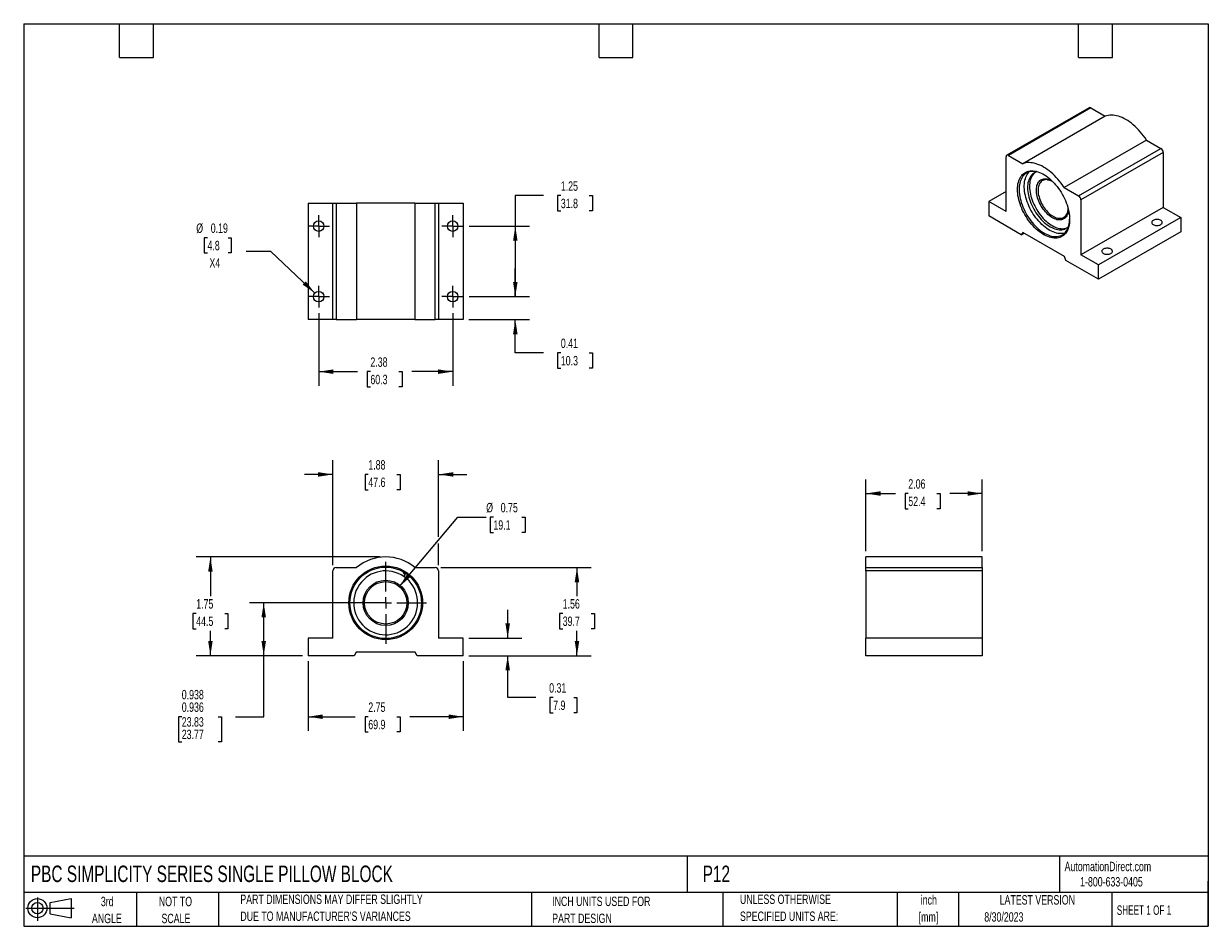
# Model space of a CAD drawing. Header units: inches. Extents: x 0.5 to 21.5, y 0.5 to 16.5.
import ezdxf

# ---------------------------------------------------------------- set-up
doc = ezdxf.new("R2010")
doc.units = ezdxf.units.IN
doc.header["$LTSCALE"] = 2
doc.header["$MEASUREMENT"] = 0
doc.linetypes.add('CENTERX2', pattern=[0.8, 0.5, -0.1, 0.1, -0.1])
doc.layers.add('CENTER', color=40, linetype='CENTERX2')
doc.layers.add('SLD-DEFPOINTS', color=7, linetype='Continuous')
doc.layers.add('DIMENSIONS', color=140, linetype='Continuous', lineweight=25)
doc.layers.add('TEXT', color=140, linetype='Continuous', lineweight=25)
doc.styles.add('SLDTEXTSTYLE0', font='TXT', dxfattribs={"width": 0.7})
doc.styles.add('SLDTEXTSTYLE1', font='TXT', dxfattribs={"width": 0.65})
doc.dimstyles.new('SLDDIMSTYLE0', dxfattribs={"dimtxt": 0.169922, "dimasz": 0.26, "dimexe": 0, "dimexo": 0.0625, "dimgap": 0.04248, "dimtad": 0, "dimtih": 1, "dimtoh": 1, "dimrnd": 1e-09, "dimdsep": 46, "dimtxsty": 'SLDTEXTSTYLE0', "dimsah": 1, "dimcen": 0.09, "dimadec": 0, "dimazin": 2, "dimtfac": 1, "dimtmove": 0, "dimatfit": 0, "dimfxl": 0, "dimfrac": 2, "dimtolj": 1, "dimtzin": 12, "dimarcsym": 0})
doc.dimstyles.new('SLDDIMSTYLE1', dxfattribs={"dimtxt": 0.169922, "dimasz": 0.26, "dimexe": 0, "dimexo": 0.0625, "dimgap": 0.04248, "dimtad": 0, "dimtih": 1, "dimtoh": 1, "dimrnd": 1e-09, "dimzin": 12, "dimdsep": 46, "dimtxsty": 'SLDTEXTSTYLE0', "dimsah": 1, "dimcen": 0.09, "dimadec": 0, "dimazin": 3, "dimtfac": 1, "dimtofl": 0, "dimtmove": 0, "dimatfit": 3, "dimfxl": 0, "dimfrac": 2, "dimtolj": 1, "dimtzin": 12, "dimarcsym": 0})
doc.dimstyles.new('SLDDIMSTYLE2', dxfattribs={"dimtxt": 0.169922, "dimasz": 0.26, "dimexe": 0, "dimexo": 0.0625, "dimgap": 0.04248, "dimtad": 0, "dimtih": 1, "dimtoh": 1, "dimrnd": 1e-09, "dimdsep": 46, "dimtxsty": 'SLDTEXTSTYLE0', "dimsah": 1, "dimcen": 0, "dimadec": 0, "dimazin": 2, "dimtfac": 1, "dimtofl": 0, "dimtmove": 0, "dimatfit": 3, "dimfxl": 0, "dimfrac": 2, "dimtolj": 1, "dimtzin": 12, "dimarcsym": 0})
doc.dimstyles.new('SLDDIMSTYLE3', dxfattribs={"dimtxt": 0.169922, "dimasz": 0.26, "dimexe": 0, "dimexo": 0.0625, "dimgap": 0.04248, "dimtad": 0, "dimtih": 1, "dimtoh": 1, "dimrnd": 1e-09, "dimzin": 12, "dimdsep": 46, "dimtxsty": 'SLDTEXTSTYLE0', "dimsah": 1, "dimcen": 0.09, "dimadec": 0, "dimazin": 3, "dimtfac": 1, "dimtmove": 0, "dimatfit": 0, "dimfxl": 0, "dimfrac": 2, "dimtolj": 1, "dimtzin": 12, "dimarcsym": 0})
doc.dimstyles.new('SLDDIMSTYLE4', dxfattribs={"dimtxt": 0.169922, "dimasz": 0.26, "dimexe": 0, "dimexo": 0.0625, "dimgap": 0.04248, "dimtad": 0, "dimtih": 1, "dimtoh": 1, "dimdec": 3, "dimrnd": 1e-09, "dimdsep": 46, "dimtxsty": 'SLDTEXTSTYLE0', "dimsah": 1, "dimcen": 0.09, "dimadec": 0, "dimazin": 2, "dimlim": 1, "dimtp": 0.001, "dimtm": 0.001, "dimtfac": 1, "dimtdec": 3, "dimtofl": 0, "dimtmove": 0, "dimatfit": 3, "dimfxl": 0, "dimfrac": 2, "dimtolj": 1, "dimtzin": 12, "dimarcsym": 0})
doc.dimstyles.new('SLDDIMSTYLE5', dxfattribs={"dimtxt": 0.169922, "dimasz": 0.26, "dimexe": 0, "dimexo": 0.0625, "dimgap": 0.04248, "dimtad": 0, "dimtih": 1, "dimtoh": 1, "dimrnd": 1e-09, "dimdsep": 46, "dimtxsty": 'SLDTEXTSTYLE0', "dimsah": 1, "dimcen": 0, "dimadec": 0, "dimazin": 2, "dimtfac": 1, "dimtofl": 0, "dimtmove": 0, "dimatfit": 3, "dimfxl": 0, "dimfrac": 2, "dimtolj": 1, "dimtzin": 12, "dimarcsym": 0})

# ---------------------------------------------------------------- blocks, each defined once
blk = doc.blocks.new('Block11')
at = {"color": 7, "linetype": 'Continuous', "lineweight": 18}
for p, q in [((0, 0.227), (0.856, 0.227)), ((0.204, 0.418), (0.204, 0)), ((0.431, 0.328), (0.801, 0.396)), ((0.431, 0.126), (0.431, 0.328)), ((0.801, 0.396), (0.801, 0.058)), ((0.431, 0.126), (0.801, 0.058))]:
    blk.add_line(p, q, dxfattribs=at)
for radius in [0.169, 0.101]:
    blk.add_circle((0.204, 0.227), radius, dxfattribs=at)
blk = doc.blocks.new('Block12')
at = {"layer": 'SLD-DEFPOINTS'}
blk.add_blockref('Block11', (0, 0), dxfattribs=at)
blk = doc.blocks.new('SW_NOTE_0')
at = {"layer": 'TEXT', "color": 0, "char_height": 0.1667, "attachment_point": 2, "style": 'SLDTEXTSTYLE0'}
for s, insert in [('inch', (0.25, 0.215)), ('[mm]', (0.244, -0.086))]:
    blk.add_mtext(s, dxfattribs=dict(at, insert=insert))
blk = doc.blocks.new('SW_NOTE_0_1')
at = {"layer": 'TEXT', "color": 0, "char_height": 0.16667, "attachment_point": 1, "style": 'SLDTEXTSTYLE0'}
for s, insert in [('UNLESS OTHERWISE', (0, 0.215)), ('SPECIFIED UNITS ARE:', (0, -0.086))]:
    blk.add_mtext(s, dxfattribs=dict(at, insert=insert))
blk = doc.blocks.new('SW_NOTE_0_2')
at = {"layer": 'TEXT', "color": 0, "char_height": 0.16667, "attachment_point": 1, "style": 'SLDTEXTSTYLE0'}
for s, insert in [('PART DIMENSIONS MAY DIFFER SLIGHTLY', (0, 0.215)), ("DUE TO MANUFACTURER'S VARIANCES", (0, -0.086))]:
    blk.add_mtext(s, dxfattribs=dict(at, insert=insert))
blk = doc.blocks.new('SW_NOTE_0_3')
at = {"layer": 'TEXT', "color": 0, "char_height": 0.1667, "attachment_point": 2, "style": 'SLDTEXTSTYLE0'}
for s, insert in [('NOT TO', (0.414, 0.215)), ('SCALE', (0.422, -0.086))]:
    blk.add_mtext(s, dxfattribs=dict(at, insert=insert))
blk = doc.blocks.new('SW_NOTE_0_4')
at = {"layer": 'TEXT', "color": 0, "char_height": 0.1667, "attachment_point": 2, "style": 'SLDTEXTSTYLE0'}
for s, insert in [('3rd', (0.182, 0.215)), ('ANGLE', (0.175, -0.086))]:
    blk.add_mtext(s, dxfattribs=dict(at, insert=insert))
blk = doc.blocks.new('SW_NOTE_0_5')
at = {"layer": 'TEXT', "color": 0, "char_height": 0.16667, "attachment_point": 1, "style": 'SLDTEXTSTYLE0'}
for s, insert in [('INCH UNITS USED FOR', (0, 0.215)), ('PART DESIGN', (0, -0.086))]:
    blk.add_mtext(s, dxfattribs=dict(at, insert=insert))
blk = doc.blocks.new('_D')
at = {"layer": 'DIMENSIONS'}
for p, q in [((9.08, 5.609), (9.08, 6.109)), ((8.392, 5.609), (9.33, 5.609)), ((8.392, 5.297), (9.33, 5.297)), ((9.08, 4.556), (9.08, 5.297)), ((9.58, 4.556), (9.08, 4.556)), ((9.886, 4.556), (9.829, 4.556)), ((9.829, 4.556), (9.829, 4.286)), ((10.25, 4.556), (10.307, 4.556)), ((10.307, 4.556), (10.307, 4.286)), ((9.829, 4.286), (9.886, 4.286)), ((10.307, 4.286), (10.25, 4.286))]:
    blk.add_line(p, q, dxfattribs=at)
for points in [[(9.08, 5.609), (9.12, 5.869), (9.04, 5.869)], [(9.08, 5.297), (9.04, 5.037), (9.12, 5.037)]]:
    blk.add_solid(points, dxfattribs=at)
at = {"layer": 'DIMENSIONS', "char_height": 0.1667, "attachment_point": 1, "style": 'SLDTEXTSTYLE0'}
for s, insert in [('0.31', (9.815, 4.809)), ('7.9', (9.886, 4.501))]:
    blk.add_mtext(s, dxfattribs=dict(at, insert=insert))
blk = doc.blocks.new('_D_1')
at = {"layer": 'DIMENSIONS'}
for p, q in [((7.895, 6.86), (10.558, 6.86)), ((10.308, 6.86), (10.308, 6.355)), ((10.055, 6.046), (9.998, 6.046)), ((9.998, 6.046), (9.998, 5.776)), ((10.56, 6.046), (10.617, 6.046)), ((10.617, 6.046), (10.617, 5.776)), ((9.998, 5.776), (10.055, 5.776)), ((10.308, 5.297), (10.308, 5.738)), ((10.617, 5.776), (10.56, 5.776)), ((8.392, 5.297), (10.558, 5.297))]:
    blk.add_line(p, q, dxfattribs=at)
for points in [[(10.308, 6.86), (10.268, 6.6), (10.348, 6.6)], [(10.308, 5.297), (10.348, 5.557), (10.268, 5.557)]]:
    blk.add_solid(points, dxfattribs=at)
at = {"layer": 'DIMENSIONS', "char_height": 0.1667, "attachment_point": 1, "style": 'SLDTEXTSTYLE0'}
for s, insert in [('1.56', (10.055, 6.299)), ('39.7', (10.055, 5.991))]:
    blk.add_mtext(s, dxfattribs=dict(at, insert=insert))
blk = doc.blocks.new('_D_2')
at = {"layer": 'DIMENSIONS'}
for p, q in [((7.16, 6.521), (8.199, 7.752)), ((8.199, 7.752), (8.699, 7.752)), ((8.827, 7.752), (8.77, 7.752)), ((8.77, 7.752), (8.77, 7.482)), ((9.332, 7.752), (9.389, 7.752)), ((9.389, 7.752), (9.389, 7.482)), ((8.77, 7.482), (8.827, 7.482)), ((9.389, 7.482), (9.332, 7.482))]:
    blk.add_line(p, q, dxfattribs=at)
blk.add_solid([(7.16, 6.521), (7.358, 6.694), (7.297, 6.745)], dxfattribs=at)
at = {"layer": 'DIMENSIONS', "char_height": 0.1667, "attachment_point": 1, "style": 'SLDTEXTSTYLE0'}
for s, insert in [('%%c', (8.699, 8.005)), ('0.75', (8.956, 8.005)), ('19.1', (8.827, 7.697))]:
    blk.add_mtext(s, dxfattribs=dict(at, insert=insert))
blk = doc.blocks.new('_D_3')
at = {"layer": 'DIMENSIONS'}
for p, q in [((5.98, 6.9), (5.98, 8.76)), ((7.855, 7.405), (7.855, 8.76)), ((5.98, 8.51), (5.48, 8.51)), ((6.609, 8.51), (6.552, 8.51)), ((6.552, 8.51), (6.552, 8.24)), ((7.114, 8.51), (7.171, 8.51)), ((7.171, 8.51), (7.171, 8.24)), ((7.855, 8.51), (8.355, 8.51)), ((6.552, 8.24), (6.609, 8.24)), ((7.171, 8.24), (7.114, 8.24)), ((7.855, 6.9), (7.855, 7.285))]:
    blk.add_line(p, q, dxfattribs=at)
for points in [[(5.98, 8.51), (5.72, 8.55), (5.72, 8.47)], [(7.855, 8.51), (8.115, 8.47), (8.115, 8.55)]]:
    blk.add_solid(points, dxfattribs=at)
at = {"layer": 'DIMENSIONS', "char_height": 0.1667, "attachment_point": 1, "style": 'SLDTEXTSTYLE0'}
for s, insert in [('1.88', (6.609, 8.763)), ('47.6', (6.609, 8.455))]:
    blk.add_mtext(s, dxfattribs=dict(at, insert=insert))
blk = doc.blocks.new('_D_4')
at = {"layer": 'DIMENSIONS'}
for p, q in [((5.542, 5.197), (5.542, 3.965)), ((8.292, 5.197), (8.292, 3.965)), ((5.542, 4.215), (6.379, 4.215)), ((6.609, 4.215), (6.552, 4.215)), ((6.552, 4.215), (6.552, 3.945)), ((7.114, 4.215), (7.171, 4.215)), ((7.171, 4.215), (7.171, 3.945)), ((8.292, 4.215), (7.344, 4.215)), ((6.552, 3.945), (6.609, 3.945)), ((7.171, 3.945), (7.114, 3.945))]:
    blk.add_line(p, q, dxfattribs=at)
for points in [[(5.542, 4.215), (5.802, 4.175), (5.802, 4.255)], [(8.292, 4.215), (8.032, 4.255), (8.032, 4.175)]]:
    blk.add_solid(points, dxfattribs=at)
at = {"layer": 'DIMENSIONS', "char_height": 0.1667, "attachment_point": 1, "style": 'SLDTEXTSTYLE0'}
for s, insert in [('2.75', (6.609, 4.468)), ('69.9', (6.609, 4.16))]:
    blk.add_mtext(s, dxfattribs=dict(at, insert=insert))
blk = doc.blocks.new('_D_5')
at = {"layer": 'DIMENSIONS'}
for p, q in [((6.817, 6.234), (4.505, 6.234)), ((4.755, 5.297), (4.755, 6.234)), ((5.442, 5.297), (4.505, 5.297)), ((4.755, 4.215), (4.755, 5.297)), ((3.302, 4.215), (3.245, 4.215)), ((3.245, 4.215), (3.245, 3.77)), ((3.949, 4.215), (4.006, 4.215)), ((4.006, 4.215), (4.006, 3.77)), ((4.255, 4.215), (4.755, 4.215)), ((3.245, 3.77), (3.302, 3.77)), ((4.006, 3.77), (3.949, 3.77))]:
    blk.add_line(p, q, dxfattribs=at)
for points in [[(4.755, 6.234), (4.715, 5.974), (4.795, 5.974)], [(4.755, 5.297), (4.795, 5.557), (4.715, 5.557)]]:
    blk.add_solid(points, dxfattribs=at)
at = {"layer": 'DIMENSIONS', "char_height": 0.1667, "attachment_point": 1, "style": 'SLDTEXTSTYLE0'}
for s, insert in [('0.938', (3.302, 4.69)), ('0.936', (3.302, 4.468)), ('23.83', (3.302, 4.207)), ('23.77', (3.302, 3.985))]:
    blk.add_mtext(s, dxfattribs=dict(at, insert=insert))
blk = doc.blocks.new('_D_6')
at = {"layer": 'DIMENSIONS'}
for p, q in [((6.817, 7.047), (3.56, 7.047)), ((3.81, 7.047), (3.81, 6.355)), ((3.558, 6.046), (3.501, 6.046)), ((3.501, 6.046), (3.501, 5.776)), ((4.063, 6.046), (4.12, 6.046)), ((4.12, 6.046), (4.12, 5.776)), ((3.501, 5.776), (3.558, 5.776)), ((3.81, 5.297), (3.81, 5.738)), ((4.12, 5.776), (4.063, 5.776)), ((5.442, 5.297), (3.56, 5.297))]:
    blk.add_line(p, q, dxfattribs=at)
for points in [[(3.81, 7.047), (3.77, 6.787), (3.85, 6.787)], [(3.81, 5.297), (3.85, 5.557), (3.77, 5.557)]]:
    blk.add_solid(points, dxfattribs=at)
at = {"layer": 'DIMENSIONS', "char_height": 0.1667, "attachment_point": 1, "style": 'SLDTEXTSTYLE0'}
for s, insert in [('1.75', (3.558, 6.299)), ('44.5', (3.558, 5.991))]:
    blk.add_mtext(s, dxfattribs=dict(at, insert=insert))
blk = doc.blocks.new('SW_CENTERMARKSYMBOL_0')
at = {"layer": 'CENTER', "color": 0}
for p, q in [((0, 0.2), (0, 0.724625)), ((-0.2, 0), (-0.724625, 0)), ((0, 0), (-0.1, 0)), ((0, 0), (0, 0.1)), ((0, 0), (0, -0.1)), ((0, 0), (0.1, 0)), ((0.2, 0), (0.724625, 0)), ((0, -0.2), (0, -0.724625))]:
    blk.add_line(p, q, dxfattribs=at)
blk = doc.blocks.new('_D_7')
at = {"layer": 'DIMENSIONS'}
for p, q in [((15.429, 7.147), (15.429, 8.422)), ((17.492, 7.147), (17.492, 8.422)), ((15.429, 8.172), (15.952, 8.172)), ((16.182, 8.172), (16.125, 8.172)), ((16.125, 8.172), (16.125, 7.902)), ((16.687, 8.172), (16.744, 8.172)), ((16.744, 8.172), (16.744, 7.902)), ((17.492, 8.172), (16.917, 8.172)), ((16.125, 7.902), (16.182, 7.902)), ((16.744, 7.902), (16.687, 7.902))]:
    blk.add_line(p, q, dxfattribs=at)
for points in [[(15.429, 8.172), (15.689, 8.132), (15.689, 8.212)], [(17.492, 8.172), (17.232, 8.212), (17.232, 8.132)]]:
    blk.add_solid(points, dxfattribs=at)
at = {"layer": 'DIMENSIONS', "char_height": 0.1667, "attachment_point": 1, "style": 'SLDTEXTSTYLE0'}
for s, insert in [('2.06', (16.182, 8.425)), ('52.4', (16.182, 8.116))]:
    blk.add_mtext(s, dxfattribs=dict(at, insert=insert))
blk = doc.blocks.new('_D_8')
at = {"layer": 'DIMENSIONS'}
for p, q in [((9.715, 13.452), (9.215, 13.452)), ((9.215, 13.452), (9.215, 12.912)), ((10.022, 13.452), (9.965, 13.452)), ((9.965, 13.452), (9.965, 13.182)), ((10.527, 13.452), (10.584, 13.452)), ((10.584, 13.452), (10.584, 13.182)), ((9.965, 13.182), (10.022, 13.182)), ((10.584, 13.182), (10.527, 13.182)), ((8.399, 12.912), (9.465, 12.912)), ((9.215, 12.912), (9.215, 11.662)), ((8.399, 11.662), (9.465, 11.662))]:
    blk.add_line(p, q, dxfattribs=at)
for points in [[(9.215, 12.912), (9.175, 12.652), (9.255, 12.652)], [(9.215, 11.662), (9.255, 11.922), (9.175, 11.922)]]:
    blk.add_solid(points, dxfattribs=at)
at = {"layer": 'DIMENSIONS', "char_height": 0.1667, "attachment_point": 1, "style": 'SLDTEXTSTYLE0'}
for s, insert in [('1.25', (10.022, 13.705)), ('31.8', (10.022, 13.397))]:
    blk.add_mtext(s, dxfattribs=dict(at, insert=insert))
blk = doc.blocks.new('_D_9')
at = {"layer": 'DIMENSIONS'}
for p, q in [((9.215, 11.662), (9.215, 12.162)), ((8.399, 11.662), (9.465, 11.662)), ((8.392, 11.255), (9.465, 11.255)), ((9.215, 10.666), (9.215, 11.255)), ((9.715, 10.666), (9.215, 10.666)), ((10.022, 10.666), (9.965, 10.666)), ((9.965, 10.666), (9.965, 10.395)), ((10.527, 10.666), (10.584, 10.666)), ((10.584, 10.666), (10.584, 10.395)), ((9.965, 10.395), (10.022, 10.395)), ((10.584, 10.395), (10.527, 10.395))]:
    blk.add_line(p, q, dxfattribs=at)
for points in [[(9.215, 11.662), (9.255, 11.922), (9.175, 11.922)], [(9.215, 11.255), (9.175, 10.995), (9.255, 10.995)]]:
    blk.add_solid(points, dxfattribs=at)
at = {"layer": 'DIMENSIONS', "char_height": 0.1667, "attachment_point": 1, "style": 'SLDTEXTSTYLE0'}
for s, insert in [('0.41', (10.022, 10.918)), ('10.3', (10.022, 10.61))]:
    blk.add_mtext(s, dxfattribs=dict(at, insert=insert))
blk = doc.blocks.new('_D_10')
at = {"layer": 'DIMENSIONS'}
for p, q in [((5.73, 11.368), (5.73, 10.082)), ((8.105, 11.368), (8.105, 10.082)), ((5.73, 10.332), (6.416, 10.332)), ((6.646, 10.332), (6.589, 10.332)), ((6.589, 10.332), (6.589, 10.062)), ((7.151, 10.332), (7.208, 10.332)), ((7.208, 10.332), (7.208, 10.062)), ((8.105, 10.332), (7.382, 10.332)), ((6.589, 10.062), (6.646, 10.062)), ((7.208, 10.062), (7.151, 10.062))]:
    blk.add_line(p, q, dxfattribs=at)
for points in [[(5.73, 10.332), (5.99, 10.292), (5.99, 10.372)], [(8.105, 10.332), (7.845, 10.372), (7.845, 10.292)]]:
    blk.add_solid(points, dxfattribs=at)
at = {"layer": 'DIMENSIONS', "char_height": 0.1667, "attachment_point": 1, "style": 'SLDTEXTSTYLE0'}
for s, insert in [('2.38', (6.646, 10.585)), ('60.3', (6.646, 10.276))]:
    blk.add_mtext(s, dxfattribs=dict(at, insert=insert))
blk = doc.blocks.new('_D_11')
at = {"layer": 'DIMENSIONS'}
for p, q in [((3.758, 12.706), (3.701, 12.706)), ((3.701, 12.706), (3.701, 12.436)), ((4.122, 12.706), (4.179, 12.706)), ((4.179, 12.706), (4.179, 12.436)), ((3.701, 12.436), (3.758, 12.436)), ((4.179, 12.436), (4.122, 12.436)), ((4.883, 12.459), (4.445, 12.459)), ((5.662, 11.726), (4.883, 12.459))]:
    blk.add_line(p, q, dxfattribs=at)
blk.add_solid([(5.662, 11.726), (5.5, 11.933), (5.445, 11.875)], dxfattribs=at)
at = {"layer": 'DIMENSIONS', "char_height": 0.1667, "attachment_point": 1, "style": 'SLDTEXTSTYLE0'}
for s, insert in [('%%c', (3.559, 12.959)), ('0.19', (3.816, 12.959)), ('4.8', (3.758, 12.651)), ('X4', (3.793, 12.343))]:
    blk.add_mtext(s, dxfattribs=dict(at, insert=insert))
blk = doc.blocks.new('SW_CENTERMARKSYMBOL_1')
at = {"layer": 'CENTER', "color": 0}
for p, q in [((-0.1, 0), (-0.19375, 0)), ((0, 0), (-0.1, 0)), ((0, 0.1), (0, 0.19375)), ((0, 0), (0, 0.1)), ((0, 0), (0, -0.1)), ((0, 0), (0.1, 0)), ((0.1, 0), (0.19375, 0)), ((0, -0.1), (0, -0.19375))]:
    blk.add_line(p, q, dxfattribs=at)
blk = doc.blocks.new('SW_CENTERMARKSYMBOL_2')
at = {"layer": 'CENTER', "color": 0}
for p, q in [((-0.1, 0), (-0.19375, 0)), ((0, 0), (-0.1, 0)), ((0, 0.1), (0, 0.19375)), ((0, 0), (0, 0.1)), ((0, 0), (0, -0.1)), ((0, 0), (0.1, 0)), ((0.1, 0), (0.19375, 0)), ((0, -0.1), (0, -0.19375))]:
    blk.add_line(p, q, dxfattribs=at)
blk = doc.blocks.new('SW_CENTERMARKSYMBOL_3')
at = {"layer": 'CENTER', "color": 0}
for p, q in [((-0.1, 0), (-0.19375, 0)), ((0, 0), (-0.1, 0)), ((0, 0.1), (0, 0.19375)), ((0, 0), (0, 0.1)), ((0, 0), (0, -0.1)), ((0, 0), (0.1, 0)), ((0.1, 0), (0.19375, 0)), ((0, -0.1), (0, -0.19375))]:
    blk.add_line(p, q, dxfattribs=at)
blk = doc.blocks.new('SW_CENTERMARKSYMBOL_4')
at = {"layer": 'CENTER', "color": 0}
for p, q in [((-0.1, 0), (-0.19375, 0)), ((0, 0), (-0.1, 0)), ((0, 0.1), (0, 0.19375)), ((0, 0), (0, 0.1)), ((0, 0), (0, -0.1)), ((0, 0), (0.1, 0)), ((0.1, 0), (0.19375, 0)), ((0, -0.1), (0, -0.19375))]:
    blk.add_line(p, q, dxfattribs=at)

msp = doc.modelspace()

# ---------------------------------------------------------------- linework, layer by layer
for p, q in [((19.3873, 15.0098), (17.9289, 14.1679)), ((19.4173, 15.0069), (17.9589, 14.165)), ((19.4173, 15.0069), (19.671, 14.8604)), ((19.671, 14.8604), (18.2126, 14.0185)), ((20.4046, 14.4369), (18.9462, 13.595)), ((19.1998, 13.4486), (20.6582, 14.2905)), ((20.4046, 14.4369), (20.6582, 14.2905)), ((17.9164, 13.168), (17.9164, 14.1405)), ((17.9589, 14.165), (18.2126, 14.0185)), ((20.7007, 14.217), (19.2423, 13.3751)), ((20.7007, 14.217), (20.7007, 13.2445)), ((17.9164, 13.5251), (17.6071, 13.3465)), ((18.9462, 13.595), (19.1998, 13.4486)), ((5.5424, 13.318), (5.5424, 11.2555)), ((5.5424, 13.318), (5.9799, 13.318)), ((5.9799, 11.2555), (5.9799, 13.318)), ((5.9799, 13.318), (6.0399, 13.318)), ((6.0399, 13.318), (6.0399, 11.2555)), ((6.0399, 13.318), (6.3986, 13.318)), ((6.3986, 13.318), (6.3986, 11.2555)), ((7.4361, 13.318), (6.3986, 13.318)), ((7.4361, 13.318), (7.4361, 11.2555)), ((7.4361, 13.318), (7.7949, 13.318)), ((7.7949, 11.2555), (7.7949, 13.318)), ((7.7949, 13.318), (7.8549, 13.318)), ((7.8549, 13.318), (7.8549, 11.2555)), ((7.8549, 13.318), (8.2924, 13.318)), ((8.2924, 13.318), (8.2924, 11.2555)), ((17.6071, 13.3465), (17.6071, 13.0918)), ((17.9164, 13.168), (17.6071, 13.3465)), ((19.2423, 13.3751), (19.2423, 12.4026)), ((20.7007, 13.2445), (19.2423, 12.4026)), ((20.7007, 13.2445), (21.01, 13.0659)), ((18.1838, 12.7589), (17.6071, 13.0918)), ((21.01, 13.0659), (19.5516, 12.224)), ((21.01, 13.0659), (21.01, 12.8111)), ((21.01, 12.8111), (19.5516, 11.9692)), ((18.2103, 12.7966), (18.1838, 12.7589)), ((18.1838, 12.7589), (18.2297, 12.7854)), ((18.9484, 12.3705), (18.2103, 12.7966)), ((19.5516, 12.224), (19.2423, 12.4026)), ((18.9749, 12.3021), (18.9484, 12.3705)), ((19.5516, 11.9692), (18.9749, 12.3021)), ((19.5516, 11.9692), (19.5516, 12.224)), ((5.9799, 11.2555), (5.5424, 11.2555)), ((6.0399, 11.2555), (5.9799, 11.2555)), ((6.0399, 11.2555), (6.3986, 11.2555)), ((7.4361, 11.2555), (6.3986, 11.2555)), ((7.4361, 11.2555), (7.7949, 11.2555)), ((7.8549, 11.2555), (7.7949, 11.2555)), ((8.2924, 11.2555), (7.8549, 11.2555)), ((17.4916, 7.0468), (15.4291, 7.0468)), ((15.4291, 6.8598), (15.4291, 7.0468)), ((17.4916, 6.8598), (17.4916, 7.0468)), ((5.9799, 5.6088), (5.9799, 6.7998)), ((6.0399, 6.8598), (6.3986, 6.8598)), ((7.2387, 6.7561), (7.2536, 6.7475)), ((7.2581, 6.7309), (7.2399, 6.6995)), ((7.2561, 6.7518), (7.2412, 6.7604)), ((7.244, 6.6966), (7.2624, 6.7284)), ((7.2593, 6.723), (7.2552, 6.7259)), ((7.4361, 6.8598), (7.7949, 6.8598)), ((7.8549, 6.7998), (7.8549, 5.6088)), ((15.4291, 6.8598), (17.4916, 6.8598)), ((15.4291, 6.7998), (15.4291, 6.8598)), ((17.4916, 6.7998), (15.4291, 6.7998)), ((15.4291, 6.7998), (15.4291, 5.6088)), ((17.4916, 6.8598), (17.4916, 6.7998)), ((17.4916, 6.7998), (17.4916, 5.6088)), ((5.5424, 5.6088), (5.5424, 5.2968)), ((5.9799, 5.6088), (5.5424, 5.6088)), ((8.2924, 5.6088), (7.8549, 5.6088)), ((8.2924, 5.2968), (8.2924, 5.6088)), ((15.4291, 5.2968), (15.4291, 5.6088)), ((17.4916, 5.6088), (15.4291, 5.6088)), ((17.4916, 5.6088), (17.4916, 5.2968)), ((6.3579, 5.2968), (5.5424, 5.2968)), ((6.3954, 5.3618), (6.3579, 5.2968)), ((7.4393, 5.3618), (6.3954, 5.3618)), ((7.4768, 5.2968), (7.4393, 5.3618)), ((8.2924, 5.2968), (7.4768, 5.2968)), ((17.4916, 5.2968), (15.4291, 5.2968))]:
    msp.add_line(p, q)
at = {"flags": 128}
for points in [[(20.4046, 14.4369), (20.3784, 14.4756), (20.3512, 14.5131), (20.3229, 14.5494), (20.2937, 14.5842), (20.2636, 14.6177), (20.2327, 14.6495), (20.2012, 14.6796), (20.1692, 14.7079), (20.1367, 14.7343), (20.1039, 14.7588), (20.0709, 14.7811), (20.0378, 14.8014), (20.0046, 14.8194), (19.9716, 14.8351), (19.9388, 14.8486), (19.9063, 14.8597), (19.8743, 14.8683), (19.8428, 14.8746), (19.812, 14.8784), (19.7819, 14.8797), (19.7526, 14.8786), (19.7243, 14.875), (19.6971, 14.8689), (19.671, 14.8604)], [(19.0415, 13.0288), (19.0405, 12.9952), (19.0377, 12.9628), (19.0329, 12.9318), (19.0263, 12.9022), (19.0179, 12.8743), (19.0077, 12.8481), (18.9957, 12.8237), (18.982, 12.8013), (18.9666, 12.7809), (18.9497, 12.7627), (18.9312, 12.7466), (18.9113, 12.7327), (18.89, 12.7212), (18.8675, 12.7121), (18.8437, 12.7053), (18.8189, 12.701), (18.7931, 12.6991), (18.7664, 12.6997), (18.7389, 12.7027), (18.7108, 12.7081), (18.6822, 12.716), (18.6531, 12.7263), (18.6237, 12.7388), (18.5942, 12.7537), (18.5645, 12.7708), (18.535, 12.7901), (18.5056, 12.8114), (18.4765, 12.8347), (18.4479, 12.8599), (18.4198, 12.887), (18.3923, 12.9156), (18.3656, 12.9459), (18.3398, 12.9776), (18.315, 13.0106), (18.2912, 13.0447), (18.2687, 13.0799), (18.2474, 13.116), (18.2275, 13.1528), (18.209, 13.1902), (18.1921, 13.2281), (18.1767, 13.2662), (18.163, 13.3044), (18.151, 13.3426), (18.1408, 13.3806), (18.1324, 13.4183), (18.1258, 13.4554), (18.1211, 13.4919), (18.1182, 13.5276), (18.1173, 13.5624), (18.1182, 13.596), (18.1211, 13.6284), (18.1258, 13.6594), (18.1324, 13.689), (18.1408, 13.7169), (18.151, 13.7431), (18.163, 13.7675), (18.1767, 13.7899), (18.1921, 13.8103), (18.209, 13.8285), (18.2275, 13.8446), (18.2474, 13.8585), (18.2687, 13.87), (18.2912, 13.8791), (18.315, 13.8859), (18.3398, 13.8902), (18.3656, 13.8921), (18.3923, 13.8915), (18.4198, 13.8885), (18.4479, 13.8831), (18.4765, 13.8752), (18.5056, 13.8649), (18.535, 13.8524), (18.5645, 13.8375), (18.5942, 13.8204), (18.6237, 13.8011), (18.6531, 13.7798), (18.6822, 13.7565), (18.7108, 13.7313), (18.7389, 13.7042), (18.7664, 13.6756), (18.7931, 13.6453), (18.8189, 13.6136), (18.8437, 13.5806), (18.8675, 13.5465), (18.89, 13.5113), (18.9113, 13.4752), (18.9312, 13.4384), (18.9497, 13.401), (18.9666, 13.3631), (18.982, 13.325), (18.9957, 13.2868), (19.0077, 13.2486), (19.0179, 13.2106), (19.0263, 13.1729), (19.0329, 13.1358), (19.0377, 13.0993), (19.0405, 13.0636), (19.0415, 13.0288)], [(18.5866, 13.825), (18.5717, 13.833), (18.5428, 13.847), (18.5141, 13.8587), (18.4858, 13.8681), (18.4578, 13.8751), (18.4305, 13.8797), (18.4038, 13.8819), (18.3779, 13.8817), (18.353, 13.879), (18.329, 13.8739), (18.3062, 13.8665), (18.2845, 13.8567), (18.2642, 13.8445), (18.2452, 13.8301), (18.2277, 13.8135), (18.2117, 13.7948), (18.1974, 13.774), (18.1847, 13.7512), (18.1737, 13.7265), (18.1644, 13.7001), (18.157, 13.672), (18.1514, 13.6424), (18.1477, 13.6113), (18.1458, 13.579), (18.1458, 13.5455), (18.1477, 13.511), (18.1514, 13.4756), (18.157, 13.4395), (18.1644, 13.4028), (18.1737, 13.3657), (18.1847, 13.3284), (18.1974, 13.2909), (18.2117, 13.2535), (18.2277, 13.2163), (18.2452, 13.1795), (18.2642, 13.1432), (18.2845, 13.1076), (18.3062, 13.0728), (18.329, 13.0389), (18.353, 13.0062), (18.3779, 12.9747), (18.4038, 12.9446), (18.4305, 12.9161), (18.4578, 12.8891), (18.4858, 12.8639), (18.5141, 12.8405), (18.5428, 12.8191), (18.5717, 12.7997), (18.6008, 12.7824), (18.6297, 12.7673), (18.6586, 12.7544), (18.6871, 12.7439), (18.7153, 12.7357), (18.7429, 12.7299), (18.7699, 12.7264), (18.7962, 12.7255), (18.8216, 12.7269), (18.8461, 12.7308), (18.8695, 12.737), (18.8918, 12.7457), (18.9128, 12.7566), (18.9325, 12.7699), (18.9507, 12.7854), (18.9675, 12.8031), (18.9826, 12.8229), (18.9962, 12.8447), (19.008, 12.8684), (19.0182, 12.894), (19.0265, 12.9213), (19.033, 12.9501), (19.0377, 12.9805), (19.0405, 13.0122), (19.0414, 13.0371)], [(18.9462, 13.595), (18.92, 13.6336), (18.8928, 13.6712), (18.8645, 13.7074), (18.8352, 13.7423), (18.8052, 13.7757), (18.7743, 13.8076), (18.7428, 13.8377), (18.7108, 13.866), (18.6783, 13.8924), (18.6455, 13.9168), (18.6125, 13.9392), (18.5794, 13.9594), (18.5462, 13.9775), (18.5132, 13.9932), (18.4804, 14.0067), (18.4479, 14.0177), (18.4159, 14.0264), (18.3844, 14.0327), (18.3536, 14.0364), (18.3235, 14.0378), (18.2942, 14.0366), (18.2659, 14.033), (18.2387, 14.027), (18.2126, 14.0185)], [(18.9528, 12.7875), (18.938, 12.7838), (18.9136, 12.78), (18.8881, 12.7785), (18.8619, 12.7795), (18.8348, 12.7829), (18.8072, 12.7887), (18.779, 12.7969), (18.7505, 12.8075), (18.7217, 12.8203), (18.6927, 12.8354), (18.6637, 12.8527), (18.6348, 12.8721), (18.606, 12.8936), (18.5777, 12.9169), (18.5498, 12.9422), (18.5224, 12.9691), (18.4957, 12.9977), (18.4699, 13.0278), (18.4449, 13.0593), (18.4209, 13.092), (18.3981, 13.1258), (18.3765, 13.1606), (18.3561, 13.1963), (18.3371, 13.2326), (18.3196, 13.2694), (18.3037, 13.3066), (18.2893, 13.344), (18.2766, 13.3814), (18.2656, 13.4188), (18.2564, 13.4559), (18.2489, 13.4925), (18.2433, 13.5286), (18.2396, 13.564), (18.2377, 13.5985), (18.2377, 13.632), (18.2396, 13.6644), (18.2433, 13.6954), (18.2489, 13.7251), (18.2564, 13.7532), (18.2656, 13.7796), (18.2766, 13.8043), (18.2893, 13.827), (18.3037, 13.8478), (18.3196, 13.8666), (18.3261, 13.8731)], [(18.4635, 13.8738), (18.4627, 13.8736), (18.441, 13.8669), (18.4206, 13.8578), (18.4014, 13.8464), (18.3836, 13.8328), (18.3672, 13.817), (18.3524, 13.7991), (18.3392, 13.7791), (18.3276, 13.7572), (18.3177, 13.7335), (18.3096, 13.708), (18.3033, 13.681), (18.2989, 13.6525), (18.2962, 13.6226), (18.2955, 13.5915), (18.2965, 13.5594), (18.2995, 13.5263), (18.3043, 13.4925), (18.3109, 13.4581), (18.3193, 13.4232), (18.3295, 13.3881), (18.3413, 13.3528), (18.3548, 13.3176), (18.3699, 13.2826), (18.3865, 13.248), (18.4046, 13.2139), (18.424, 13.1805), (18.4446, 13.1479), (18.4665, 13.1164), (18.4894, 13.086), (18.5133, 13.0569), (18.538, 13.0292), (18.5634, 13.003), (18.5895, 12.9785), (18.6161, 12.9559), (18.643, 12.9351), (18.6702, 12.9163), (18.6975, 12.8996), (18.7248, 12.885), (18.7519, 12.8726), (18.7788, 12.8626), (18.8053, 12.8548), (18.8313, 12.8495), (18.8567, 12.8465), (18.8814, 12.8459), (18.9051, 12.8477), (18.9279, 12.8519), (18.9496, 12.8585), (18.9702, 12.8674), (18.9894, 12.8787), (19.0073, 12.8921), (19.0221, 12.9061)], [(18.431, 13.8628), (18.4189, 13.8532), (18.4026, 13.8374), (18.3878, 13.8195), (18.3745, 13.7995), (18.363, 13.7776), (18.3531, 13.7539), (18.345, 13.7285), (18.3387, 13.7014), (18.3342, 13.6729), (18.3316, 13.643), (18.3308, 13.6119), (18.3319, 13.5798), (18.3349, 13.5467), (18.3396, 13.5129), (18.3463, 13.4785), (18.3547, 13.4436), (18.3648, 13.4085), (18.3767, 13.3732), (18.3902, 13.338), (18.4053, 13.303), (18.4219, 13.2684), (18.4399, 13.2343), (18.4593, 13.2009), (18.48, 13.1683), (18.5018, 13.1368), (18.5247, 13.1064), (18.5486, 13.0773), (18.5733, 13.0496), (18.5988, 13.0234), (18.6248, 12.999), (18.6514, 12.9763), (18.6783, 12.9555), (18.7055, 12.9367), (18.7328, 12.92), (18.7601, 12.9054), (18.7873, 12.8931), (18.8142, 12.883), (18.8407, 12.8752), (18.8667, 12.8699), (18.8921, 12.8669), (18.9167, 12.8663), (18.9405, 12.8681), (18.9633, 12.8723), (18.985, 12.8789), (18.9964, 12.8835)], [(19.0197, 13.2031), (19.0197, 13.203), (19.0174, 13.1778), (19.0131, 13.154), (19.0071, 13.1317), (18.9992, 13.1111), (18.9896, 13.0924), (18.9783, 13.0756), (18.9654, 13.0609), (18.951, 13.0483), (18.9351, 13.038), (18.918, 13.03), (18.8996, 13.0244), (18.8801, 13.0212), (18.8597, 13.0204), (18.8385, 13.0221), (18.8166, 13.0261), (18.7941, 13.0326), (18.7713, 13.0415), (18.7483, 13.0526), (18.7251, 13.0659), (18.7021, 13.0814), (18.6793, 13.0989), (18.6568, 13.1184), (18.6349, 13.1396), (18.6137, 13.1624), (18.5933, 13.1868), (18.5738, 13.2125), (18.5554, 13.2393), (18.5383, 13.2671), (18.5224, 13.2957), (18.508, 13.3249), (18.4951, 13.3545), (18.4838, 13.3844), (18.4742, 13.4142), (18.4663, 13.4439), (18.4603, 13.4732), (18.456, 13.5019), (18.4537, 13.5298), (18.4532, 13.5568), (18.4546, 13.5826), (18.4579, 13.6071), (18.4631, 13.6302), (18.47, 13.6517), (18.4788, 13.6713), (18.4892, 13.6891), (18.5013, 13.7049), (18.515, 13.7186), (18.5302, 13.73), (18.5467, 13.7392), (18.5645, 13.746), (18.5834, 13.7504), (18.6034, 13.7524), (18.6242, 13.7519), (18.6458, 13.7491), (18.668, 13.7438), (18.6906, 13.7361), (18.7136, 13.7261), (18.7195, 13.7232)], [(19.0197, 13.2031), (19.0197, 13.203), (19.0174, 13.1778), (19.0131, 13.154), (19.0071, 13.1317), (18.9992, 13.1111), (18.9896, 13.0924), (18.9783, 13.0756), (18.9654, 13.0609), (18.951, 13.0483), (18.9351, 13.038), (18.918, 13.03), (18.8996, 13.0244), (18.8801, 13.0212), (18.8597, 13.0204), (18.8385, 13.0221), (18.8166, 13.0261), (18.7941, 13.0326), (18.7713, 13.0415), (18.7483, 13.0526), (18.7251, 13.0659), (18.7021, 13.0814), (18.6792, 13.0989), (18.6568, 13.1184), (18.6349, 13.1396), (18.6137, 13.1624), (18.5932, 13.1868), (18.5738, 13.2125), (18.5554, 13.2393), (18.5382, 13.2671), (18.5224, 13.2957), (18.508, 13.3249), (18.4951, 13.3545), (18.4838, 13.3844), (18.4742, 13.4142), (18.4663, 13.4439), (18.4602, 13.4732), (18.456, 13.5019), (18.4537, 13.5298), (18.4532, 13.5568), (18.4546, 13.5826), (18.4579, 13.6071), (18.4631, 13.6302), (18.47, 13.6517), (18.4788, 13.6713), (18.4892, 13.6891), (18.5013, 13.7049), (18.515, 13.7186), (18.5301, 13.73), (18.5467, 13.7392), (18.5645, 13.746), (18.5834, 13.7504), (18.6033, 13.7524), (18.6242, 13.7519), (18.6458, 13.7491), (18.668, 13.7438), (18.6906, 13.7361), (18.7136, 13.7261), (18.7195, 13.7232)], [(18.6512, 13.7342), (18.6396, 13.7353), (18.6197, 13.7354), (18.6006, 13.7331), (18.5826, 13.7284), (18.5658, 13.7213), (18.5502, 13.7119), (18.5361, 13.7003), (18.5234, 13.6865), (18.5122, 13.6707), (18.5028, 13.6529), (18.495, 13.6333), (18.489, 13.6121), (18.4849, 13.5892), (18.4825, 13.565), (18.4821, 13.5396), (18.4835, 13.5132), (18.4867, 13.4859), (18.4918, 13.4579), (18.4987, 13.4295), (18.5073, 13.4009), (18.5176, 13.3722), (18.5295, 13.3436), (18.543, 13.3154), (18.5579, 13.2877), (18.5741, 13.2608), (18.5915, 13.2347), (18.61, 13.2098), (18.6295, 13.1862), (18.6499, 13.164), (18.6709, 13.1434), (18.6924, 13.1246), (18.7143, 13.1077), (18.7365, 13.0927), (18.7588, 13.0799), (18.7809, 13.0692), (18.8029, 13.0609), (18.8244, 13.0548), (18.8454, 13.0511), (18.8657, 13.0498), (18.8852, 13.051), (18.9038, 13.0545), (18.9212, 13.0604), (18.9374, 13.0686), (18.9523, 13.0791), (18.9657, 13.0918), (18.9777, 13.1066), (18.988, 13.1234), (18.9948, 13.1378)], [(20.5239, 12.9383), (20.5361, 12.9324), (20.5498, 12.9278), (20.5646, 12.9245), (20.5803, 12.9228), (20.5962, 12.9226), (20.6119, 12.924), (20.627, 12.9268), (20.641, 12.9311), (20.6536, 12.9367), (20.6644, 12.9435), (20.673, 12.9512), (20.6792, 12.9597), (20.6829, 12.9686), (20.6839, 12.9778), (20.6822, 12.9869), (20.6779, 12.9957), (20.671, 13.004), (20.6619, 13.0115), (20.6506, 13.018), (20.6376, 13.0233), (20.6233, 13.0272), (20.608, 13.0297), (20.5922, 13.0307), (20.5763, 13.0301), (20.5608, 13.028), (20.5462, 13.0244), (20.5329, 13.0194), (20.5211, 13.0132), (20.5114, 13.006), (20.504, 12.9978), (20.499, 12.9891), (20.4966, 12.9801), (20.497, 12.9709), (20.5, 12.9619), (20.5056, 12.9533), (20.5136, 12.9454), (20.5239, 12.9383)], [(19.64, 12.4281), (19.6522, 12.4222), (19.6659, 12.4175), (19.6808, 12.4143), (19.6964, 12.4125), (19.7123, 12.4123), (19.728, 12.4137), (19.7431, 12.4166), (19.7571, 12.4209), (19.7697, 12.4265), (19.7805, 12.4333), (19.7891, 12.441), (19.7953, 12.4494), (19.799, 12.4583), (19.8, 12.4675), (19.7984, 12.4766), (19.794, 12.4855), (19.7872, 12.4937), (19.778, 12.5012), (19.7667, 12.5077), (19.7538, 12.513), (19.7394, 12.517), (19.7241, 12.5195), (19.7083, 12.5205), (19.6924, 12.5199), (19.677, 12.5178), (19.6623, 12.5141), (19.649, 12.5092), (19.6373, 12.503), (19.6275, 12.4957), (19.6201, 12.4876), (19.6151, 12.4789), (19.6127, 12.4698), (19.6131, 12.4606), (19.6161, 12.4516), (19.6217, 12.443), (19.6298, 12.4351), (19.64, 12.4281)], [(7.2277, 6.7759), (7.2297, 6.7747), (7.2328, 6.7729)]]:
    msp.add_lwpolyline(points, dxfattribs=at)
for centre, radius in [((5.7299, 12.9117), 0.0937), ((8.1049, 12.9117), 0.0938), ((5.7299, 11.6617), 0.0937), ((8.1049, 11.6617), 0.0938), ((6.9174, 6.2338), 0.6535), ((6.9174, 6.2338), 0.6335), ((6.9174, 6.2338), 0.401), ((6.9174, 6.2338), 0.3756)]:
    msp.add_circle(centre, radius)
for centre, radius, start, end in [((19.3997, 14.9823), 0.0302, 54.38242, 114.30712), ((20.6086, 14.2128), 0.0922, 2.60548, 57.39452), ((17.9423, 14.1446), 0.0262, 50.79671, 189.21404), ((19.1502, 13.3709), 0.0922, 2.60548, 57.39452), ((6.9174, 6.2338), 0.813, 50.35278, 129.64722), ((6.0399, 6.7998), 0.06, 90, 180), ((6.9174, 6.2338), 0.5665, 55.2917, 54.78409), ((7.2498, 6.7753), 0.0222, 154.36187, 240), ((7.2498, 6.7753), 0.0172, 155.57149, 240), ((7.2475, 6.737), 0.0122, 330, 60), ((7.2475, 6.737), 0.0172, 330, 60), ((7.7949, 6.7998), 0.06, 0, 90)]:
    msp.add_arc(centre, radius, start, end)
for points, knots in [([(18.6511, 13.734), (18.6551, 13.7335), (18.6651, 13.7322), (18.682, 13.7279), (18.7014, 13.7213), (18.7209, 13.7127), (18.7348, 13.7055), (18.742, 13.7013), (18.7429, 13.7008)], [0, 0, 0, 0, 0.1431707, 0.3552478, 0.5657681, 0.7755018, 0.9735245, 1, 1, 1, 1]), ([(19.012, 13.2306), (19.012, 13.2303), (19.0122, 13.2221), (19.0111, 13.207), (19.0086, 13.1857), (19.0044, 13.166), (18.9998, 13.1499), (18.996, 13.1412), (18.9946, 13.1378)], [0, 0, 0, 0, 0.0092044, 0.2237982, 0.4381744, 0.6525282, 0.8671764, 1, 1, 1, 1])]:
    msp.add_open_spline(points, degree=3, knots=knots)
at = {"layer": 'TEXT'}
for p, q in [((0.5, 16.5), (21.5, 16.5)), ((0.5, 16.5), (0.5, 0.5)), ((2.2, 15.9), (2.2, 16.5)), ((2.8, 15.9), (2.8, 16.5)), ((10.7, 15.9), (10.7, 16.5)), ((11.3, 15.9), (11.3, 16.5)), ((19.2, 15.9), (19.2, 16.5)), ((19.8, 15.9), (19.8, 16.5)), ((21.5, 16.5), (21.5, 0.5)), ((2.2, 15.9), (2.8, 15.9)), ((10.7, 15.9), (11.3, 15.9)), ((19.2, 15.9), (19.8, 15.9)), ((21.5, 1.7422), (0.5, 1.7422)), ((12.2645, 1.7422), (12.2645, 1.1)), ((18.8642, 1.7422), (18.8642, 1.1)), ((21.5, 0.5), (21.5, 1.3)), ((21.5, 1.1), (0.5, 1.1)), ((2.5, 1.1), (2.5, 0.5)), ((3.9537, 1.1), (3.9537, 0.5)), ((9.4997, 1.1), (9.4997, 0.5)), ((12.8961, 1.1), (12.8961, 0.5)), ((15.9862, 1.1), (15.9862, 0.5)), ((17.0718, 1.1), (17.0718, 0.5)), ((19.7912, 1.1), (19.7912, 0.5)), ((0.5, 0.5), (21.5, 0.5))]:
    msp.add_line(p, q, dxfattribs=at)

# ---------------------------------------------------------------- block references
at = {"layer": 'CENTER'}
for name, p in [('SW_CENTERMARKSYMBOL_2', (5.7299, 12.9117)), ('SW_CENTERMARKSYMBOL_3', (8.1049, 12.9117)), ('SW_CENTERMARKSYMBOL_1', (5.7299, 11.6617)), ('SW_CENTERMARKSYMBOL_4', (8.1049, 11.6617)), ('SW_CENTERMARKSYMBOL_0', (6.9174, 6.2338))]:
    msp.add_blockref(name, p, dxfattribs=at)
at = {"layer": 'SLD-DEFPOINTS'}
msp.add_blockref('Block12', (0.5384, 0.5948), dxfattribs=at)
at = {"layer": 'TEXT'}
for name, p in [('SW_NOTE_0_2', (4.3401, 0.8482)), ('SW_NOTE_0_1', (13.1975, 0.8482)), ('SW_NOTE_0', (16.2952, 0.8365)), ('SW_NOTE_0_4', (1.799, 0.8085)), ('SW_NOTE_0_3', (2.7762, 0.8085)), ('SW_NOTE_0_5', (9.8685, 0.8109))]:
    msp.add_blockref(name, p, dxfattribs=at)

# ---------------------------------------------------------------- texts
for s, insert, char_height, attachment_point, style in [('PBC SIMPLICITY SERIES SINGLE PILLOW BLOCK', (0.6272, 1.5763), 0.291667, 1, 'SLDTEXTSTYLE0'), ('P12', (12.536, 1.5763), 0.29167, 1, 'SLDTEXTSTYLE0'), ('AutomationDirect.com', (18.9524, 1.6438), 0.166667, 1, 'SLDTEXTSTYLE0'), ('1-800-633-0405', (19.2277, 1.373), 0.166667, 1, 'SLDTEXTSTYLE0'), ('LATEST VERSION', (18.4687, 1.0523), 0.166667, 2, 'SLDTEXTSTYLE0'), ('SHEET 1 OF 1', (19.8773, 0.8702), 0.166667, 1, 'SLDTEXTSTYLE1'), ('8/30/2023', (17.5286, 0.7491), 0.16667, 1, 'SLDTEXTSTYLE0')]:
    msp.add_mtext(s, dxfattribs=dict(at, insert=insert, char_height=char_height, attachment_point=attachment_point, style=style))

# ---------------------------------------------------------------- dimensions: what is measured, and where the dimension line sits
at = {"layer": 'DIMENSIONS'}
for base, p1, p2, dimstyle, picture, middle in [((9.2154, 11.6617), (8.2986, 12.9117), (8.2986, 11.6617), 'SLDDIMSTYLE1', '_D_8', (9.2154, 13.4521)), ((9.2154, 11.6617), (8.2924, 11.2555), (8.2986, 11.6617), 'SLDDIMSTYLE0', '_D_9', (9.2154, 10.6655)), ((3.8101, 7.0468), (5.5424, 5.2968), (6.9174, 7.0468), 'SLDDIMSTYLE1', '_D_6', (3.8101, 6.0464)), ((10.3078, 6.8598), (8.2924, 5.2968), (7.7949, 6.8598), 'SLDDIMSTYLE1', '_D_1', (10.3078, 6.0464)), ((4.755, 6.2338), (5.5424, 5.2968), (6.9174, 6.2338), 'SLDDIMSTYLE4', '_D_5', (4.755, 4.2148)), ((9.0797, 5.6088), (8.2924, 5.2968), (8.2924, 5.6088), 'SLDDIMSTYLE0', '_D', (9.0797, 4.556))]:
    dim = msp.add_linear_dim(base=base, p1=p1, p2=p2, angle=90, dimstyle=dimstyle, dxfattribs=at)
    dim.commit()
    dim.dimension.update_dxf_attribs({"geometry": picture, "text_midpoint": middle, "dimtype": 160})
dim = msp.add_diameter_dim_2p(p1=(5.7981, 11.5974), p2=(5.6616, 11.726), text='<>\\PX4', dimstyle='SLDDIMSTYLE5', dxfattribs=at)
dim.commit()
dim.dimension.update_dxf_attribs({"geometry": '_D_11', "text_midpoint": (3.9397, 12.5711), "dimtype": 163})
for base, p1, p2, dimstyle, picture, middle in [((5.7298652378, 10.3317028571), (8.1048652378, 11.4679586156), (5.7298652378, 11.4679586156), 'SLDDIMSTYLE1', '_D_10', (6.8989497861, 10.3317028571)), ((5.9798652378, 8.5101713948), (7.8548652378, 6.7998013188), (5.9798652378, 6.7998013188), 'SLDDIMSTYLE3', '_D_3', (6.861496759, 8.5101713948)), ((15.4291, 8.1716), (17.4916, 7.0468), (15.4291, 7.0468), 'SLDDIMSTYLE1', '_D_7', (16.4346, 8.1716)), ((8.2924, 4.2148), (5.5424, 5.2968), (8.2924, 5.2968), 'SLDDIMSTYLE1', '_D_4', (6.8615, 4.2148))]:
    dim = msp.add_linear_dim(base=base, p1=p1, p2=p2, dimstyle=dimstyle, dxfattribs=at)
    dim.commit()
    dim.dimension.update_dxf_attribs({"geometry": picture, "text_midpoint": middle, "dimtype": 160})
dim = msp.add_diameter_dim_2p(p1=(6.6751, 5.9467), p2=(7.1596, 6.5209), dimstyle='SLDDIMSTYLE2', dxfattribs=at)
dim.commit()
dim.dimension.update_dxf_attribs({"geometry": '_D_2', "text_midpoint": (9.0797, 7.7524), "dimtype": 163})

doc.saveas('drawing.dxf')
